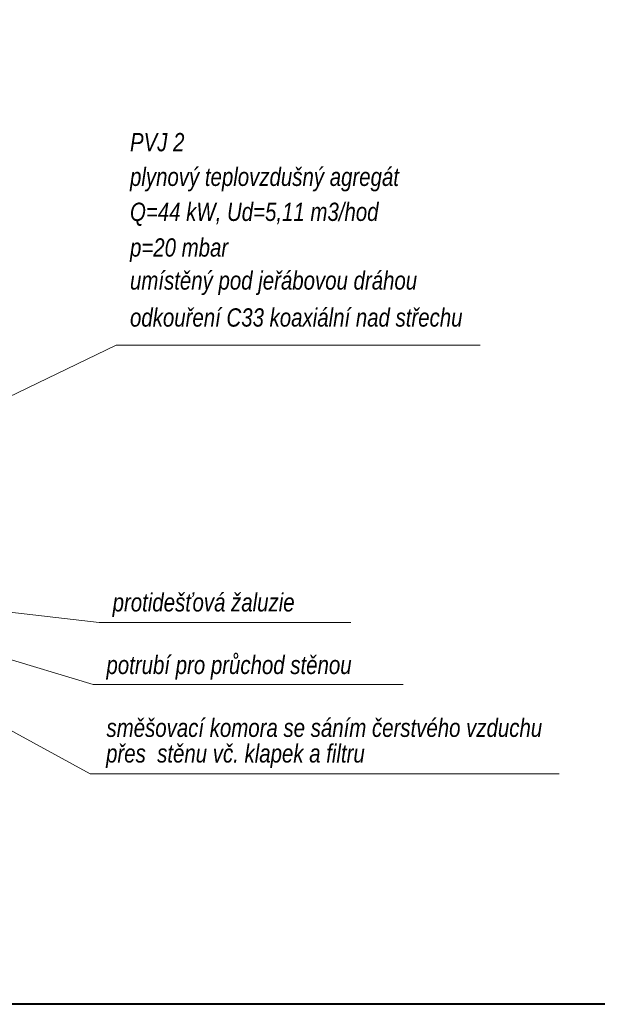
# Model space of a CAD drawing. Header units: millimetres. Extents: x 6491141 to 6692158, y 1846388 to 1929513.
# Tile 203 of 245: x 6572653 to 6579322, y 1884074 to 1895435. Entities that reach past the tile are written whole.
import ezdxf

# ---------------------------------------------------------------- set-up
doc = ezdxf.new("R2010")
doc.units = ezdxf.units.MM
doc.layers.add('plyn_popis', color=7, linetype='Continuous', lineweight=18)
doc.styles.add('INDRA', font='ariali.ttf')

msp = doc.modelspace()

# ---------------------------------------------------------------- linework, layer by layer
at = {"color": 1, "lineweight": 40, "ltscale": 400}
msp.add_lwpolyline([(6502285.3, 1928624.5), (6596785.3, 1928624.5), (6596785.3, 1884074.5), (6502285.3, 1884074.5)], close=True, dxfattribs=at)
at = {"layer": 'plyn_popis', "ltscale": 400}
for p, q in [((6569125.1, 1889444.5), (6573765.3, 1891678.4)), ((6573765.3, 1891678.4), (6577968.5, 1891678.4)), ((6569755.1, 1888762.3), (6573468, 1886732.9)), ((6570175.1, 1888762.3), (6573500.1, 1887763.9)), ((6573571.3, 1888480.6), (6570300.1, 1888851)), ((6573571.3, 1888480.6), (6576476.4, 1888480.6)), ((6573500.1, 1887763.9), (6577080.7, 1887763.9))]:
    msp.add_line(p, q, dxfattribs=at)
at = {"layer": 'plyn_popis', "ltscale": 5}
msp.add_line((6573468, 1886732.9), (6578883.2, 1886732.9), dxfattribs=at)

# ---------------------------------------------------------------- texts
at = {"layer": 'plyn_popis', "ltscale": 400, "style": 'INDRA', "width": 0.8}
for s, height, p in [('PVJ 2', 210.94, (6573926.5, 1893916.9)), ('plynový teplovzdušný agregát ', 210.935, (6573926.5, 1893516.9)), ('Q=44 kW, Ud=5,11 m3/hod', 210.935, (6573926.5, 1893113)), ('p=20 mbar', 210.94, (6573926.5, 1892701.6)), ('umístěný pod jeřábovou dráhou', 210.935, (6573926.5, 1892320.8)), ('odkouření C33 koaxiální nad střechu', 210.935, (6573926.5, 1891893.8))]:
    msp.add_text(s, height=height, rotation=0.00002, dxfattribs=at).set_placement(p)
at = {"layer": 'plyn_popis', "linetype": 'Continuous', "style": 'INDRA', "width": 0.8}
for s, p in [('protidešťová žaluzie ', (6573725.9, 1888607.2)), ('potrubí pro průchod stěnou ', (6573654.6, 1887885.2)), ('směšovací komora se sáním čerstvého vzduchu ', (6573655, 1887159.7)), ('přes  stěnu vč. klapek a filtru ', (6573650.4, 1886864))]:
    msp.add_text(s, height=210.937, rotation=359.99999, dxfattribs=at).set_placement(p)

doc.saveas('drawing.dxf')
